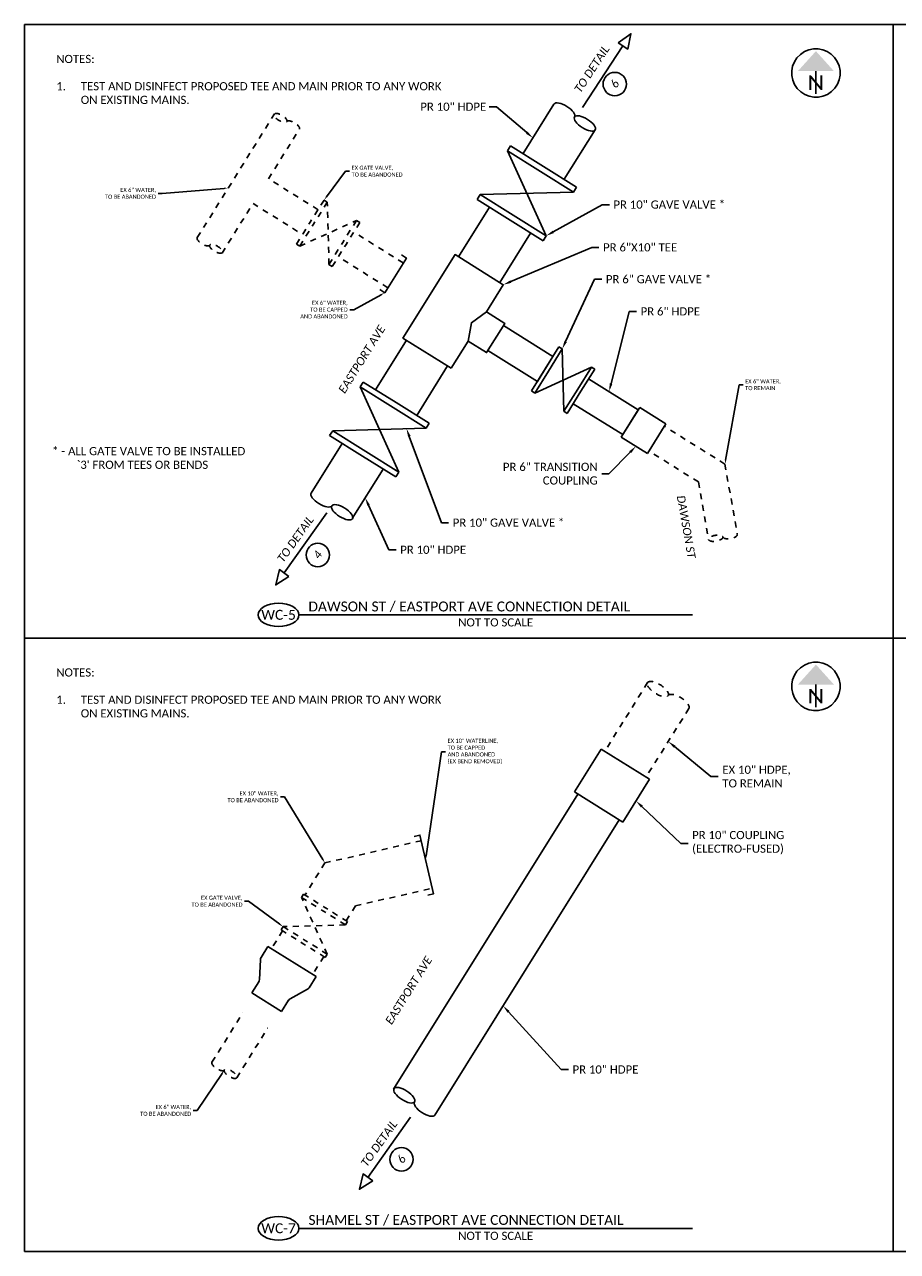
# Model space of a CAD drawing. Header units: feet. Extents: x 2205882 to 2207247, y 306378 to 307009.
# Tile 3 of 12: x 2207103 to 2207118, y 306936 to 306957. Entities that reach past the tile are written whole.
import ezdxf
from ezdxf import colors
from ezdxf.entities.mleader import LeaderData, LeaderLine
from ezdxf.enums import TextEntityAlignment as Align
from ezdxf.math import Vec2, Vec3

# ---------------------------------------------------------------- set-up
doc = ezdxf.new("R2010")
doc.units = ezdxf.units.FT
doc.header["$MEASUREMENT"] = 0
doc.linetypes.add('2', pattern=[0.1, 0.06, -0.04])
for name, color, linetype in [('SC_Scratch1', 7, 'Continuous'), ('SH_Border', 7, 'Continuous'), ('SH_Data', 7, 'Continuous'), ('SH_Text', 7, 'Continuous'), ('SH_TextM', 7, 'Continuous'), ('UT_P_Water_Cells', 133, 'Continuous'), ('UT_X_Water_Cells', 131, 'Continuous')]:
    doc.layers.add(name, color=color, linetype=linetype)
doc.styles.add('Font 70-Main Title', font='calibri.ttf', dxfattribs={"width": 1.15, "height": 0.25})
doc.styles.add('Slanted-Normal', font='calibrii.ttf', dxfattribs={"height": 0.14})
doc.styles.add('Straight Normal (0.14) Font 30', font='calibri.ttf', dxfattribs={"height": 0.14})
doc.styles.add('Straight Sub-Title (0.17) Font 30', font='calibri.ttf', dxfattribs={"height": 0.17})
doc.styles.add('StraightNormal', font='calibri.ttf', dxfattribs={"height": 0.14})

# ---------------------------------------------------------------- blocks, each defined once
blk = doc.blocks.new('A$C7C301A5E')
for p, q in [((3.341, -1.126), (3.44, -1.126)), ((3.341, -1.126), (3.341, -1.793)), ((3.44, -2.46), (4.325, -1.126)), ((4.325, -2.46), (3.44, -1.126)), ((3.44, -1.126), (3.44, -1.793)), ((4.325, -1.126), (4.424, -1.126)), ((4.325, -1.126), (4.325, -1.793)), ((4.424, -1.126), (4.424, -1.793)), ((3.341, -2.46), (3.341, -1.793)), ((3.44, -2.46), (3.44, -1.793)), ((4.325, -2.46), (4.325, -1.793)), ((4.424, -2.46), (4.424, -1.793)), ((3.341, -2.46), (3.44, -2.46)), ((4.325, -2.46), (4.424, -2.46))]:
    blk.add_line(p, q)
blk = doc.blocks.new('end')
at = {"color": 0, "linetype": 'ByBlock'}
blk.add_ellipse((0, 0.75), major_axis=(0, 0.25), ratio=0.401763, dxfattribs=at)
at = {"color": 0, "linetype": 'ByBlock', "extrusion": (0, 0, -1)}
blk.add_ellipse((0, 0.25), major_axis=(0, -0.25), ratio=0.401763, start_param=3.141593, end_param=6.283185, dxfattribs=at)
blk = doc.blocks.new('pvcsch40-6cplg')
at = {"color": 0, "linetype": 'ByBlock'}
for p, q in [((0, 3.59375), (0, -3.59375)), ((0, 3.59375), (6.34375, 3.59375)), ((6.34375, 3.59375), (6.34375, -3.59375)), ((0, -3.59375), (6.34375, -3.59375))]:
    blk.add_line(p, q, dxfattribs=at)
blk = doc.blocks.new('A$C661E08C5')
at = {"layer": 'UT_X_Water_Cells', "linetype": '2'}
for p, q in [((0.187, 1.19), (-0.049, 0.813)), ((0.243, 1.155), (0.007, 0.778)), ((0.243, 1.155), (0.187, 1.19)), ((0.272, 0.088), (0.243, 1.155)), ((-0.228, 0.401), (0.743, 0.842)), ((0.743, 0.842), (0.508, 0.465)), ((0.799, 0.807), (0.743, 0.842)), ((-0.284, 0.436), (-0.049, 0.813)), ((-0.228, 0.401), (0.007, 0.778)), ((0.799, 0.807), (0.564, 0.43)), ((-0.228, 0.401), (-0.284, 0.436)), ((0.272, 0.088), (0.508, 0.465)), ((0.328, 0.053), (0.564, 0.43)), ((0.328, 0.053), (0.272, 0.088))]:
    blk.add_line(p, q, dxfattribs=at)
blk = doc.blocks.new('NARROW')
at = {"layer": 'SH_Data', "color": 7, "linetype": 'Continuous'}
blk.add_line((0, 0.033), (0, -0.354), dxfattribs=at)
blk.add_arc((0, 0), 0.415, 129.7798, 129.7633, dxfattribs=at)
blk.add_solid([(0, 0.374), (-0.308, 0.033), (0.308, 0.033)], dxfattribs=at)
at = {"layer": 'SH_Data', "color": 7, "linetype": 'Continuous', "style": 'Font 70-Main Title', "width": 1.15}
blk.add_text('N', height=0.25, dxfattribs=at).set_placement((-0.001, -0.166), align=Align.MIDDLE_CENTER)
blk = doc.blocks.new('pvcsch40-10cplg')
at = {"color": 0, "linetype": 'ByBlock'}
for p, q in [((0, 5.84375), (0, -5.84375)), ((10.375, 5.84375), (0, 5.84375)), ((10.375, 5.84375), (10.375, -5.84375)), ((10.375, -5.84375), (0, -5.84375))]:
    blk.add_line(p, q, dxfattribs=at)
blk = doc.blocks.new('A$Cdf5d6533')
at = {"color": 0, "linetype": 'ByBlock'}
for p, q in [((-0.2165, 0), (0.2165, 0)), ((-0.2165, -0.0989), (-0.2165, 0)), ((0.2165, -0.0989), (0.2165, 0)), ((-0.2122, -0.1152), (-0.1374, -0.2482)), ((0.2122, -0.1152), (0.1374, -0.2482)), ((-0.1331, -0.2645), (-0.1331, -0.3634)), ((0.1331, -0.2645), (0.1331, -0.3634)), ((-0.1331, -0.3634), (0.1331, -0.3634))]:
    blk.add_line(p, q, dxfattribs=at)
for centre, start, end in [((-0.1831, -0.0989), 180, 209.35775), ((0.1831, -0.0989), 330.64225, 0), ((-0.1665, -0.2645), 0, 29.35775), ((0.1665, -0.2645), 150.64225, 180)]:
    blk.add_arc(centre, 0.0333, start, end, dxfattribs=at)
blk = doc.blocks.new('pvcsch40-10x6red')
at = {"xscale": 26.99730021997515, "yscale": 26.99730021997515, "zscale": 26.99730021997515, "rotation": 90}
blk.add_blockref('A$Cdf5d6533', (0, 0), dxfattribs=at)

msp = doc.modelspace()

# ---------------------------------------------------------------- linework, layer by layer
at = {"layer": 'SC_Scratch1'}
for points in [[(2207103.433, 306957.046), (2207133.183, 306957.046)], [(2207103.433, 306957.046), (2207103.433, 306936.046)], [(2207103.433, 306936.046), (2207133.183, 306936.046)]]:
    msp.add_lwpolyline(points, dxfattribs=at)
at = {"layer": 'SH_Border'}
for points in [[(2207118.308, 306957.046), (2207118.308, 306936.046)], [(2207108.133, 306946.942), (2207114.87, 306946.942)], [(2207103.433, 306946.546), (2207133.183, 306946.546)], [(2207103.433, 306946.546), (2207133.183, 306946.546)], [(2207108.133, 306936.442), (2207114.87, 306936.442)]]:
    msp.add_lwpolyline(points, dxfattribs=at)
for centre in [(2207107.783, 306946.942), (2207107.783, 306936.442)]:
    msp.add_ellipse(centre, major_axis=(0.35, 0), ratio=0.571429, dxfattribs=at)
at = {"layer": 'SH_Text'}
for points in [[(2207113.597, 306956.735), (2207113.764, 306956.626), (2207113.818, 306956.89)], [(2207107.962, 306947.601), (2207107.799, 306947.717), (2207107.735, 306947.454)], [(2207109.395, 306937.258), (2207109.232, 306937.373), (2207109.168, 306937.111)]]:
    msp.add_lwpolyline(points, close=True, dxfattribs=at)
for points in [[(2207112.988, 306955.627), (2207113.68, 306956.681)], [(2207108.61, 306948.688), (2207107.881, 306947.659)], [(2207110.042, 306938.344), (2207109.313, 306937.315)]]:
    msp.add_lwpolyline(points, dxfattribs=at)
for centre in [(2207113.541, 306956.027), (2207108.455, 306947.967), (2207109.888, 306937.623)]:
    msp.add_circle(centre, 0.2, dxfattribs=at)
at = {"layer": 'UT_P_Water_Cells'}
for p, q in [((2207111.97, 306954.837), (2207112.5, 306955.685)), ((2207112.674, 306954.397), (2207113.204, 306955.245)), ((2207110.866, 306953.07), (2207111.396, 306953.918)), ((2207111.57, 306952.63), (2207112.1, 306953.478)), ((2207111.634, 306951.893), (2207112.482, 306951.363)), ((2207109.975, 306951.643), (2207109.445, 306950.795)), ((2207111.369, 306951.469), (2207112.217, 306950.939)), ((2207110.679, 306951.203), (2207110.149, 306950.355)), ((2207113.094, 306950.981), (2207113.942, 306950.451)), ((2207112.829, 306950.557), (2207113.677, 306950.027)), ((2207108.871, 306949.876), (2207108.341, 306949.028)), ((2207109.575, 306949.437), (2207109.045, 306948.589)), ((2207109.754, 306938.822), (2207112.911, 306943.875)), ((2207110.46, 306938.38), (2207113.618, 306943.433))]:
    msp.add_line(p, q, dxfattribs=at)
for points in [[(2207109.887, 306953.102), (2207109.972, 306953.049), (2207109.601, 306952.456), (2207109.516, 306952.509)], [(2207110.74, 306951.165), (2207109.914, 306951.681), (2207110.805, 306953.108), (2207111.631, 306952.592), (2207111.342, 306952.129), (2207111.658, 306951.932), (2207111.345, 306951.431), (2207111.029, 306951.628), (2207110.74, 306951.165)], [(2207111.342, 306952.129), (2207111.085, 306951.942), (2207111.029, 306951.628)], [(2207112.482, 306951.363), (2207112.217, 306950.939)], [(2207113.677, 306950.027), (2207113.942, 306950.451)], [(2207110.338, 306942.144), (2207110.435, 306942.167), (2207110.203, 306943.173), (2207110.105, 306943.151)]]:
    msp.add_lwpolyline(points, dxfattribs=at)
at = {"layer": 'UT_X_Water_Cells', "linetype": '2'}
for points in [[(2207106.392, 306953.4), (2207107.716, 306955.52)], [(2207108.459, 306953.877), (2207107.611, 306954.407), (2207108.14, 306955.255)], [(2207106.816, 306953.135), (2207107.346, 306953.983), (2207108.194, 306953.453)], [(2207109.919, 306952.965), (2207109.071, 306953.495)], [(2207109.654, 306952.541), (2207108.806, 306953.071)], [(2207115.428, 306949.523), (2207114.391, 306950.17)], [(2207114.974, 306949.217), (2207114.126, 306949.746)], [(2207115.428, 306949.523), (2207115.64, 306948.319)], [(2207114.974, 306949.217), (2207115.147, 306948.232)], [(2207114.103, 306945.782), (2207113.37, 306944.608)], [(2207114.81, 306945.34), (2207114.076, 306944.166)], [(2207108.577, 306942.696), (2207110.225, 306943.076)], [(2207108.577, 306942.696), (2207108.234, 306942.147)], [(2207109.101, 306941.961), (2207110.413, 306942.264)], [(2207109.101, 306941.961), (2207108.942, 306941.707)], [(2207107.852, 306941.534), (2207107.661, 306941.229)], [(2207108.559, 306941.094), (2207108.367, 306940.787)], [(2207106.643, 306939.285), (2207107.173, 306940.133)], [(2207107.067, 306939.02), (2207107.597, 306939.869)]]:
    msp.add_lwpolyline(points, dxfattribs=at)

# ---------------------------------------------------------------- block references
at = {"layer": 'SH_Text'}
for p in [(2207116.986, 306956.217), (2207116.986, 306945.717)]:
    msp.add_blockref('NARROW', p, dxfattribs=at)
at = {"layer": 'UT_P_Water_Cells'}
for name, p, xscale, yscale, zscale, rotation in [('end', (2207112.5, 306955.685), -0.8332823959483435, 0.8332823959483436, 0.8332823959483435, 237.8934599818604), ('A$C7C301A5E', (2207115.484, 306950.602), -0.6666666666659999, 0.6666666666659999, 0.6666666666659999, 328), ('pvcsch40-6cplg', (2207114.258, 306949.958), 0.08333333, 0.08333330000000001, 0.083333, 148), ('end', (2207108.341, 306949.028), 0.8332823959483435, 0.8332823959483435, 0.8332823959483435, 238.1065400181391), ('pvcsch40-10cplg', (2207113.265, 306943.654), 0.08333330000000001, 0.08333333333, 0.0833333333, 58), ('end', (2207110.46, 306938.38), -0.8332823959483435, 0.8332823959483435, 0.8332823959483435, 57.00000000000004)]:
    msp.add_blockref(name, p, dxfattribs=dict(at, xscale=xscale, yscale=yscale, zscale=zscale, rotation=rotation))
for name, p, rotation in [('A$C7C301A5E', (2207108.457, 306951.815), 57.99999999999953), ('A$C661E08C5', (2207109.018, 306941.365), 90.11461104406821)]:
    msp.add_blockref(name, p, dxfattribs=dict(at, rotation=rotation))
msp.add_blockref('A$C661E08C5', (2207108.375, 306952.852), dxfattribs=at)
at = {"layer": 'UT_P_Water_Cells', "xscale": -1, "rotation": 58.00000000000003}
msp.add_blockref('A$C7C301A5E', (2207110.047, 306954.358), dxfattribs=at)
at = {"layer": 'UT_X_Water_Cells', "linetype": '2', "ltscale": 0.083333}
for p, xscale, yscale, zscale, rotation in [((2207108.141, 306955.256), 0.4999999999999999, 0.4999999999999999, 0.4999999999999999, 59.33558895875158), ((2207106.391, 306953.399), 0.4999999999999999, 0.4999999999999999, 0.4999999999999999, 239.3355889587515), ((2207115.64, 306948.319), -0.4999999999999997, 0.4999999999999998, 0.5, 99.99999999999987), ((2207114.81, 306945.34), 0.8333333, 0.83333333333, 0.83333333, 58), ((2207106.643, 306939.285), 0.4999999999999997, 0.4999999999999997, 0.4999999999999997, 238)]:
    msp.add_blockref('end', p, dxfattribs=dict(at, xscale=xscale, yscale=yscale, zscale=zscale, rotation=rotation))
at = {"layer": 'UT_X_Water_Cells', "linetype": '2', "xscale": 0.08333333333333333, "yscale": 0.08333333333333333, "zscale": 0.08333333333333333, "rotation": 237.9999999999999}
msp.add_blockref('pvcsch40-10x6red', (2207108.014, 306941.008), dxfattribs=at)

# ---------------------------------------------------------------- texts
at = {"layer": 'SH_Border', "char_height": 0.14, "width": 2.9838, "attachment_point": 1, "style": 'Slanted-Normal'}
for s, insert, rotation in [('EASTPORT AVE', (2207108.798, 306950.793), 58), ('DAWSON ST', (2207114.74, 306948.998), 280), ('EASTPORT AVE', (2207109.601, 306939.991), 58)]:
    msp.add_mtext(s, dxfattribs=dict(at, insert=insert, rotation=rotation))
at = {"layer": 'SH_Text', "char_height": 0.14, "width": 1.05546, "attachment_point": 1, "style": 'Slanted-Normal'}
for s, insert, rotation in [('\\pxqc;TO DETAIL\\P\\P6', (2207112.8, 306955.883), 56.6962), ('\\pxqc;TO DETAIL\\P\\P4', (2207107.709, 306947.851), 54.5312), ('\\pxqc;TO DETAIL\\P\\P6', (2207109.142, 306937.507), 54.5312)]:
    msp.add_mtext(s, dxfattribs=dict(at, insert=insert, rotation=rotation))
at = {"layer": 'SH_Text'}
for s, insert, char_height, width, attachment_point, style in [('NOTES:\\P\\P\\pxi-3,l3,t3;1.^ITEST AND DISINFECT PROPOSED TEE AND MAIN PRIOR TO ANY WORK ON EXISTING MAINS.', (2207103.976, 306956.106), 0.14, 6.67388, 4, 'Straight Normal (0.14) Font 30'), ("* - ALL GATE VALVE TO BE INSTALLED\\P\\pxi3;`3' FROM TEES OR BENDS", (2207103.905, 306949.815), 0.14, 4.12497, 1, 'Straight Normal (0.14) Font 30'), ('DAWSON ST / EASTPORT AVE CONNECTION DETAIL', (2207108.295, 306947.171), 0.17, 6.53199, 1, 'Straight Sub-Title (0.17) Font 30'), ('WC-5', (2207107.783, 306946.942), 0.17, 1.76346, 5, 'Straight Sub-Title (0.17) Font 30'), ('NOT TO SCALE', (2207111.501, 306946.884), 0.14, 6.35975, 2, 'Straight Normal (0.14) Font 30'), ('NOTES:\\P\\P\\pxi-3,l3,t3;1.^ITEST AND DISINFECT PROPOSED TEE AND MAIN PRIOR TO ANY WORK ON EXISTING MAINS.', (2207103.976, 306945.606), 0.14, 6.67388, 4, 'Straight Normal (0.14) Font 30'), ('SHAMEL ST / EASTPORT AVE CONNECTION DETAIL', (2207108.295, 306936.671), 0.17, 6.53199, 1, 'Straight Sub-Title (0.17) Font 30'), ('WC-7', (2207107.783, 306936.442), 0.17, 1.76346, 5, 'Straight Sub-Title (0.17) Font 30'), ('NOT TO SCALE', (2207111.501, 306936.384), 0.14, 6.35975, 2, 'Straight Normal (0.14) Font 30')]:
    msp.add_mtext(s, dxfattribs=dict(at, insert=insert, char_height=char_height, width=width, attachment_point=attachment_point, style=style))

# ---------------------------------------------------------------- leaders
ml = msp.add_multileader_mtext('Standard', dxfattribs=at)
ml.set_content('PR 10" HDPE', color=256, style='StraightNormal')
ml.set_leader_properties(color=256, lineweight=-1)
ml.build(insert=Vec2(0, 0))
ml.multileader.update_dxf_attribs({"text_left_attachment_type": 2, "text_right_attachment_type": 2, "dogleg_length": 0.125, "arrow_head_size": 0.14})
ctx = ml.context
ctx.base_point, ctx.char_height, ctx.arrow_head_size, ctx.landing_gap_size, ctx.plane_origin = Vec3(2207110.141, 306955.638), 0.14, 0.14, 0.07, Vec3(2207112.139, 306955.106)
ctx.left_attachment, ctx.right_attachment = 2, 2
notes = []
notes.append((ctx, [(0, (1, 1, 0), (2207111.516, 306955.638), (-1, 0), 0.125, [(0, [(2207112.139, 306955.106)], 0, [])])]))
ctx.mtext.insert, ctx.mtext.flow_direction = Vec3(2207110.211, 306955.71), 5
ml = msp.add_multileader_mtext('Standard', dxfattribs=at)
ml.set_content('PR 10" GAVE VALVE *', color=256, style='StraightNormal')
ml.set_leader_properties(color=256, lineweight=-1)
ml.build(insert=Vec2(0, 0))
ml.multileader.update_dxf_attribs({"text_left_attachment_type": 2, "text_right_attachment_type": 2, "dogleg_length": 0.125, "arrow_head_size": 0.14})
ctx = ml.context
ctx.base_point, ctx.char_height, ctx.arrow_head_size, ctx.landing_gap_size, ctx.plane_origin = Vec3(2207113.448, 306953.963), 0.14, 0.14, 0.07, Vec3(2207112.251, 306953.682)
ctx.left_attachment, ctx.right_attachment = 2, 2
notes.append((ctx, [(0, (1, 1, 0), (2207113.323, 306953.963), (1, 0), 0.125, [(0, [(2207112.366, 306953.429)], 0, [])])]))
ctx.mtext.insert, ctx.mtext.flow_direction = Vec3(2207113.518, 306954.035), 5
ml = msp.add_multileader_mtext('Standard', dxfattribs=at)
ml.set_content('PR 6"X10" TEE', color=256, style='StraightNormal')
ml.set_leader_properties(color=256, lineweight=-1)
ml.build(insert=Vec2(0, 0))
ml.multileader.update_dxf_attribs({"text_left_attachment_type": 2, "text_right_attachment_type": 2, "dogleg_length": 0.125, "arrow_head_size": 0.14})
ctx = ml.context
ctx.base_point, ctx.char_height, ctx.arrow_head_size, ctx.landing_gap_size, ctx.plane_origin = Vec3(2207113.271, 306953.231), 0.14, 0.14, 0.07, Vec3(2207111.496, 306952.376)
ctx.left_attachment, ctx.right_attachment = 2, 2
notes.append((ctx, [(0, (1, 1, 0), (2207113.146, 306953.231), (1, 0), 0.125, [(0, [(2207111.631, 306952.592)], 0, [])])]))
ctx.mtext.insert, ctx.mtext.flow_direction = Vec3(2207113.341, 306953.303), 5
ml = msp.add_multileader_mtext('Standard', dxfattribs=at)
ml.set_content('PR 6" GAVE VALVE *', color=256, style='StraightNormal')
ml.set_leader_properties(color=256, lineweight=-1)
ml.build(insert=Vec2(0, 0))
ml.multileader.update_dxf_attribs({"text_left_attachment_type": 2, "text_right_attachment_type": 2, "dogleg_length": 0.125, "arrow_head_size": 0.14})
ctx = ml.context
ctx.base_point, ctx.char_height, ctx.arrow_head_size, ctx.landing_gap_size, ctx.plane_origin = Vec3(2207113.319, 306952.687), 0.14, 0.14, 0.07, Vec3(2207112.641, 306951.493)
ctx.left_attachment, ctx.right_attachment = 2, 2
notes.append((ctx, [(0, (1, 1, 0), (2207113.194, 306952.687), (1, 0), 0.125, [(0, [(2207112.641, 306951.493)], 0, [])])]))
ctx.mtext.insert, ctx.mtext.flow_direction = Vec3(2207113.389, 306952.758), 5
ml = msp.add_multileader_mtext('Standard', dxfattribs=at)
ml.set_content('PR 6" HDPE', color=256, style='StraightNormal')
ml.set_leader_properties(color=256, lineweight=-1)
ml.build(insert=Vec2(0, 0))
ml.multileader.update_dxf_attribs({"text_left_attachment_type": 2, "text_right_attachment_type": 2, "dogleg_length": 0.125, "arrow_head_size": 0.14})
ctx = ml.context
ctx.base_point, ctx.char_height, ctx.arrow_head_size, ctx.landing_gap_size, ctx.plane_origin = Vec3(2207113.914, 306952.136), 0.14, 0.14, 0.07, Vec3(2207113.443, 306950.763)
ctx.left_attachment, ctx.right_attachment = 2, 2
notes.append((ctx, [(0, (1, 1, 0), (2207113.789, 306952.136), (1, 0), 0.125, [(0, [(2207113.443, 306950.763)], 0, [])])]))
ctx.mtext.insert, ctx.mtext.flow_direction = Vec3(2207113.984, 306952.207), 5
ml = msp.add_multileader_mtext('Standard', dxfattribs=at)
ml.set_content('PR 10" GAVE VALVE *', color=256, style='StraightNormal')
ml.set_leader_properties(color=256, lineweight=-1)
ml.build(insert=Vec2(0, 0))
ml.multileader.update_dxf_attribs({"text_left_attachment_type": 2, "text_right_attachment_type": 2, "dogleg_length": 0.125, "arrow_head_size": 0.14})
ctx = ml.context
ctx.base_point, ctx.char_height, ctx.arrow_head_size, ctx.landing_gap_size, ctx.plane_origin = Vec3(2207110.696, 306948.519), 0.14, 0.14, 0.07, Vec3(2207109.974, 306950.129)
ctx.left_attachment, ctx.right_attachment = 2, 2
notes.append((ctx, [(0, (1, 1, 0), (2207110.571, 306948.519), (1, 0), 0.125, [(0, [(2207109.974, 306950.129)], 0, [])])]))
ctx.mtext.insert, ctx.mtext.flow_direction = Vec3(2207110.766, 306948.591), 5
ml = msp.add_multileader_mtext('Standard', dxfattribs=at)
ml.set_content('PR 6" TRANSITION\\PCOUPLING', color=256, style='StraightNormal')
ml.set_leader_properties(color=256, lineweight=-1)
ml.build(insert=Vec2(0, 0))
ml.multileader.update_dxf_attribs({"text_left_attachment_type": 2, "text_right_attachment_type": 2, "dogleg_length": 0.125, "arrow_head_size": 0.14})
ctx = ml.context
ctx.base_point, ctx.char_height, ctx.arrow_head_size, ctx.landing_gap_size, ctx.plane_origin = Vec3(2207111.574, 306949.356), 0.14, 0.14, 0.07, Vec3(2207114.166, 306950.369)
ctx.left_attachment, ctx.right_attachment, ctx.text_align_type = 2, 2, 2
notes.append((ctx, [(1, (1, 1, 0), (2207113.442, 306949.356), (-1, 0), 0.125, [(0, [(2207113.903, 306949.827)], 0, [])])]))
ctx.mtext.insert, ctx.mtext.alignment, ctx.mtext.flow_direction = Vec3(2207113.247, 306949.546), 3, 5
ml = msp.add_multileader_mtext('Standard', dxfattribs=at)
ml.set_content('PR 10" HDPE', color=256, style='StraightNormal')
ml.set_leader_properties(color=256, lineweight=-1)
ml.build(insert=Vec2(0, 0))
ml.multileader.update_dxf_attribs({"text_left_attachment_type": 2, "text_right_attachment_type": 2, "dogleg_length": 0.125, "arrow_head_size": 0.14})
ctx = ml.context
ctx.base_point, ctx.char_height, ctx.arrow_head_size, ctx.landing_gap_size, ctx.plane_origin = Vec3(2207109.797, 306948.055), 0.14, 0.14, 0.07, Vec3(2207109.267, 306948.945)
ctx.left_attachment, ctx.right_attachment = 2, 2
notes.append((ctx, [(0, (1, 1, 0), (2207109.672, 306948.055), (1, 0), 0.125, [(0, [(2207109.267, 306948.945)], 0, [])])]))
ctx.mtext.insert, ctx.mtext.flow_direction = Vec3(2207109.867, 306948.127), 5
ml = msp.add_multileader_mtext('Standard', dxfattribs=at)
ml.set_content('EX 10" HDPE,\\PTO REMAIN', color=256, style='StraightNormal')
ml.set_leader_properties(color=256, lineweight=-1)
ml.build(insert=Vec2(0, 0))
ml.multileader.update_dxf_attribs({"text_left_attachment_type": 2, "text_right_attachment_type": 2, "dogleg_length": 0.125, "arrow_head_size": 0.14})
ctx = ml.context
ctx.base_point, ctx.char_height, ctx.arrow_head_size, ctx.landing_gap_size, ctx.plane_origin = Vec3(2207115.313, 306944.173), 0.14, 0.14, 0.07, Vec3(2207114.457, 306944.776)
ctx.left_attachment, ctx.right_attachment = 2, 2
notes.append((ctx, [(0, (1, 1, 0), (2207115.188, 306944.173), (1, 0), 0.125, [(0, [(2207114.457, 306944.776)], 0, [])])]))
ctx.mtext.insert, ctx.mtext.flow_direction = Vec3(2207115.383, 306944.362), 5
ml = msp.add_multileader_mtext('Standard', dxfattribs=at)
ml.set_content('PR 10" COUPLING\\P(ELECTRO-FUSED)', color=256, style='StraightNormal')
ml.set_leader_properties(color=256, lineweight=-1)
ml.build(insert=Vec2(0, 0))
ml.multileader.update_dxf_attribs({"text_left_attachment_type": 2, "text_right_attachment_type": 2, "dogleg_length": 0.125, "arrow_head_size": 0.14})
ctx = ml.context
ctx.base_point, ctx.char_height, ctx.arrow_head_size, ctx.landing_gap_size, ctx.plane_origin = Vec3(2207114.796, 306943.031), 0.14, 0.14, 0.07, Vec3(2207113.904, 306943.758)
ctx.left_attachment, ctx.right_attachment = 2, 2
notes.append((ctx, [(0, (1, 1, 0), (2207114.671, 306943.031), (1, 0), 0.125, [(0, [(2207113.904, 306943.758)], 0, [])])]))
ctx.mtext.insert, ctx.mtext.flow_direction = Vec3(2207114.866, 306943.244), 5
ml = msp.add_multileader_mtext('Standard', dxfattribs=at)
ml.set_content('PR 10" HDPE', color=256, style='StraightNormal')
ml.set_leader_properties(color=256, lineweight=-1)
ml.build(insert=Vec2(0, 0))
ml.multileader.update_dxf_attribs({"text_left_attachment_type": 2, "text_right_attachment_type": 2, "dogleg_length": 0.125, "arrow_head_size": 0.14})
ctx = ml.context
ctx.base_point, ctx.char_height, ctx.arrow_head_size, ctx.landing_gap_size, ctx.plane_origin = Vec3(2207112.748, 306939.159), 0.14, 0.14, 0.07, Vec3(2207111.629, 306940.25)
ctx.left_attachment, ctx.right_attachment = 2, 2
notes.append((ctx, [(0, (1, 1, 0), (2207112.623, 306939.159), (1, 0), 0.125, [(0, [(2207111.629, 306940.25)], 0, [])])]))
ctx.mtext.insert, ctx.mtext.flow_direction = Vec3(2207112.818, 306939.231), 5
at = {"layer": 'SH_TextM'}
ml = msp.add_multileader_mtext('Standard', dxfattribs=at)
ml.set_content('EX GATE VALVE,\\PTO BE ABANDONED', color=256, style='StraightNormal')
ml.set_leader_properties(color=256, lineweight=-1)
ml.build(insert=Vec2(0, 0))
ml.multileader.update_dxf_attribs({"text_left_attachment_type": 2, "text_right_attachment_type": 2, "dogleg_length": 0.14, "arrow_head_size": 0.07, "scale": 0.5})
ctx = ml.context
ctx.base_point, ctx.scale, ctx.char_height, ctx.arrow_head_size, ctx.landing_gap_size, ctx.plane_origin = Vec3(2207108.999, 306954.536), 0.5, 0.07, 0.07, 0.035, Vec3(2207108.562, 306954.042)
ctx.left_attachment, ctx.right_attachment = 2, 2
notes.append((ctx, [(0, (1, 1, 0), (2207108.929, 306954.536), (1, 0), 0.07, [(0, [(2207108.562, 306954.042)], 0, [])])]))
ctx.mtext.insert, ctx.mtext.flow_direction = Vec3(2207109.034, 306954.63), 5
ml = msp.add_multileader_mtext('Standard', dxfattribs=at)
ml.set_content('EX 6" WATER,\\PTO BE ABANDONED', color=256, style='StraightNormal')
ml.set_leader_properties(color=256, lineweight=-1)
ml.build(insert=Vec2(0, 0))
ml.multileader.update_dxf_attribs({"text_left_attachment_type": 2, "text_right_attachment_type": 2, "dogleg_length": 0.14, "arrow_head_size": 0.07, "scale": 0.5})
ctx = ml.context
ctx.base_point, ctx.scale, ctx.char_height, ctx.arrow_head_size, ctx.landing_gap_size, ctx.plane_origin = Vec3(2207104.772, 306954.156), 0.5, 0.07, 0.07, 0.035, Vec3(2207106.355, 306953.009)
ctx.left_attachment, ctx.right_attachment, ctx.text_align_type = 2, 2, 2
notes.append((ctx, [(0, (1, 1, 0), (2207105.789, 306954.156), (-1, 0), 0.07, [(0, [(2207106.922, 306954.248)], 0, [])])]))
ctx.mtext.insert, ctx.mtext.alignment, ctx.mtext.flow_direction = Vec3(2207105.684, 306954.251), 3, 5
ml = msp.add_multileader_mtext('Standard', dxfattribs=at)
ml.set_content('EX 6" WATER,\\PTO BE CAPPED\\PAND ABANDONED', color=256, style='StraightNormal')
ml.set_leader_properties(color=256, lineweight=-1)
ml.build(insert=Vec2(0, 0))
ml.multileader.update_dxf_attribs({"text_left_attachment_type": 2, "text_right_attachment_type": 2, "dogleg_length": 0.14, "arrow_head_size": 0.07, "scale": 0.5})
ctx = ml.context
ctx.base_point, ctx.scale, ctx.char_height, ctx.arrow_head_size, ctx.landing_gap_size, ctx.plane_origin = Vec3(2207108.118, 306952.166), 0.5, 0.07, 0.07, 0.035, Vec3(2207109.601, 306952.456)
ctx.left_attachment, ctx.right_attachment, ctx.text_align_type = 2, 2, 2
notes.append((ctx, [(0, (1, 1, 0), (2207109.072, 306952.166), (-1, 0), 0.07, [(0, [(2207109.601, 306952.456)], 0, [])])]))
ctx.mtext.insert, ctx.mtext.alignment, ctx.mtext.flow_direction = Vec3(2207108.967, 306952.319), 3, 5
ml = msp.add_multileader_mtext('Standard', dxfattribs=at)
ml.set_content('EX 6" WATER,\\PTO REMAIN', color=256, style='StraightNormal')
ml.set_leader_properties(color=256, lineweight=-1)
ml.build(insert=Vec2(0, 0))
ml.multileader.update_dxf_attribs({"text_left_attachment_type": 2, "text_right_attachment_type": 2, "dogleg_length": 0.14, "arrow_head_size": 0.07, "scale": 0.5})
ctx = ml.context
ctx.base_point, ctx.scale, ctx.char_height, ctx.arrow_head_size, ctx.landing_gap_size, ctx.plane_origin = Vec3(2207115.739, 306950.881), 0.5, 0.07, 0.07, 0.035, Vec3(2207117.907, 306951.171)
ctx.left_attachment, ctx.right_attachment = 2, 2
notes.append((ctx, [(1, (1, 1, 0), (2207115.669, 306950.881), (1, 0), 0.07, [(0, [(2207115.428, 306949.523)], 0, [])])]))
ctx.mtext.insert, ctx.mtext.flow_direction = Vec3(2207115.774, 306950.975), 5
ml = msp.add_multileader_mtext('Standard', dxfattribs=at)
ml.set_content('EX 10" WATERLINE,\\PTO BE CAPPED\\PAND ABANDONED\\P(EX BEND REMOVED)', color=256, style='StraightNormal')
ml.set_leader_properties(color=256, lineweight=-1)
ml.build(insert=Vec2(0, 0))
ml.multileader.update_dxf_attribs({"text_left_attachment_type": 2, "text_right_attachment_type": 2, "dogleg_length": 0.14, "arrow_head_size": 0.07, "scale": 0.5})
ctx = ml.context
ctx.base_point, ctx.scale, ctx.char_height, ctx.arrow_head_size, ctx.landing_gap_size, ctx.plane_origin = Vec3(2207110.644, 306944.599), 0.5, 0.07, 0.07, 0.035, Vec3(2207110.795, 306944.684)
ctx.left_attachment, ctx.right_attachment = 2, 2
notes.append((ctx, [(1, (1, 1, 0), (2207110.574, 306944.599), (1, 0), 0.07, [(0, [(2207110.301, 306942.75)], 0, [])])]))
ctx.mtext.insert, ctx.mtext.flow_direction = Vec3(2207110.679, 306944.822), 5
ml = msp.add_multileader_mtext('Standard', dxfattribs=at)
ml.set_content('EX 10" WATER,\\PTO BE ABANDONED', color=256, style='StraightNormal')
ml.set_leader_properties(color=256, lineweight=-1)
ml.build(insert=Vec2(0, 0))
ml.multileader.update_dxf_attribs({"text_left_attachment_type": 2, "text_right_attachment_type": 2, "dogleg_length": 0.14, "arrow_head_size": 0.07, "scale": 0.5})
ctx = ml.context
ctx.base_point, ctx.scale, ctx.char_height, ctx.arrow_head_size, ctx.landing_gap_size, ctx.plane_origin = Vec3(2207106.87, 306943.827), 0.5, 0.07, 0.07, 0.035, Vec3(2207108.844, 306946.454)
ctx.left_attachment, ctx.right_attachment, ctx.text_align_type = 2, 2, 2
notes.append((ctx, [(0, (1, 1, 0), (2207107.887, 306943.827), (-1, 0), 0.07, [(0, [(2207108.577, 306942.696)], 0, [])])]))
ctx.mtext.insert, ctx.mtext.alignment, ctx.mtext.flow_direction = Vec3(2207107.782, 306943.922), 3, 5
ml = msp.add_multileader_mtext('Standard', dxfattribs=at)
ml.set_content('EX GATE VALVE,\\PTO BE ABANDONED', color=256, style='StraightNormal')
ml.set_leader_properties(color=256, lineweight=-1)
ml.build(insert=Vec2(0, 0))
ml.multileader.update_dxf_attribs({"text_left_attachment_type": 2, "text_right_attachment_type": 2, "dogleg_length": 0.14, "arrow_head_size": 0.07, "scale": 0.5})
ctx = ml.context
ctx.base_point, ctx.scale, ctx.char_height, ctx.arrow_head_size, ctx.landing_gap_size, ctx.plane_origin = Vec3(2207106.253, 306942.04), 0.5, 0.07, 0.07, 0.035, Vec3(2207105.443, 306942.059)
ctx.left_attachment, ctx.right_attachment, ctx.text_align_type = 2, 2, 2
notes.append((ctx, [(1, (1, 1, 0), (2207107.271, 306942.04), (-1, 0), 0.07, [(0, [(2207107.862, 306941.605)], 0, [])])]))
ctx.mtext.insert, ctx.mtext.alignment, ctx.mtext.flow_direction = Vec3(2207107.166, 306942.135), 3, 5
ml = msp.add_multileader_mtext('Standard', dxfattribs=at)
ml.set_content('EX 6" WATER,\\PTO BE ABANDONED', color=256, style='StraightNormal')
ml.set_leader_properties(color=256, lineweight=-1)
ml.build(insert=Vec2(0, 0))
ml.multileader.update_dxf_attribs({"text_left_attachment_type": 2, "text_right_attachment_type": 2, "dogleg_length": 0.14, "arrow_head_size": 0.07, "scale": 0.5})
ctx = ml.context
ctx.base_point, ctx.scale, ctx.char_height, ctx.arrow_head_size, ctx.landing_gap_size, ctx.plane_origin = Vec3(2207105.375, 306938.46), 0.5, 0.07, 0.07, 0.035, Vec3(2207107.349, 306941.087)
ctx.left_attachment, ctx.right_attachment, ctx.text_align_type = 2, 2, 2
notes.append((ctx, [(0, (1, 1, 0), (2207106.392, 306938.46), (-1, 0), 0.07, [(0, [(2207106.855, 306939.153)], 0, [])])]))
ctx.mtext.insert, ctx.mtext.alignment, ctx.mtext.flow_direction = Vec3(2207106.287, 306938.554), 3, 5
for ctx, leaders in notes:
    for number, flags, end, landing, length, lines in leaders:
        leader = LeaderData()
        leader.index, (leader.has_last_leader_line, leader.has_dogleg_vector, leader.attachment_direction) = number, flags
        leader.last_leader_point, leader.dogleg_vector, leader.dogleg_length = Vec3(end), Vec3(landing), length
        for number, points, colour, breaks in lines:
            line = LeaderLine()
            line.index, line.vertices, line.color, line.breaks = number, Vec3.list(points), colors.encode_raw_color(colour), breaks
            leader.lines.append(line)
        ctx.leaders.append(leader)

doc.saveas('drawing.dxf')
